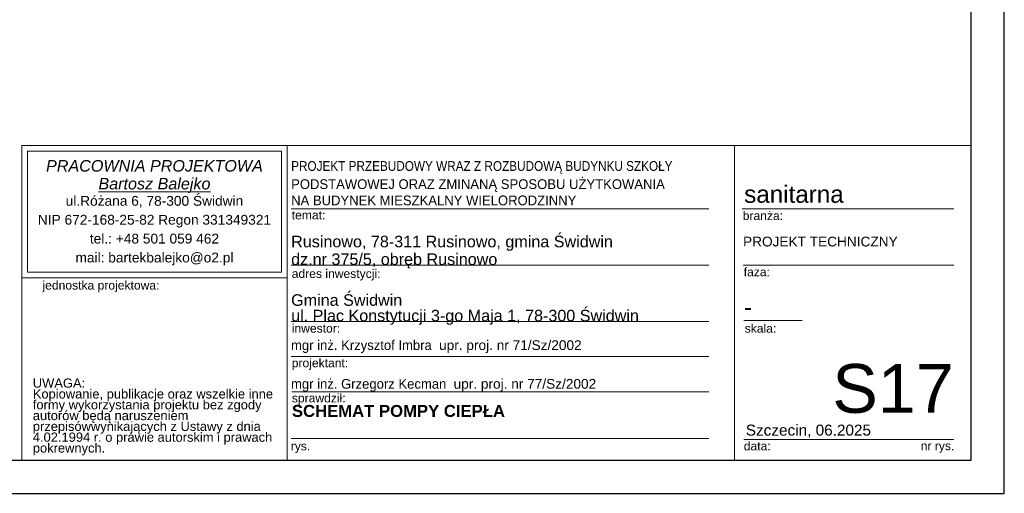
# Model space of a CAD drawing. Header units: millimetres. Extents: x 3501 to 4458, y 770 to 1067.
# Tile 5 of 16: x 4277 to 4458, y 770 to 858. Entities that reach past the tile are written whole.
import ezdxf

# ---------------------------------------------------------------- set-up
doc = ezdxf.new("R2010")
doc.units = ezdxf.units.MM
for name, color, linetype, lineweight in [('#ks', 34, 'Continuous', 30), ('ARCH TABELA_Nr_Pióra__1', 7, 'Continuous', 25), ('ARCH TABELA_Nr_Pióra__21', 252, 'Continuous', 9), ('ARCH TABELA_Nr_Pióra__7', 7, 'Continuous', 13), ('Ramka', 7, 'Continuous', 9)]:
    doc.layers.add(name, color=color, linetype=linetype, lineweight=lineweight)
doc.styles.add('GENERATED_STYLE_10', font='ariali.ttf')
doc.styles.add('GENERATED_STYLE_11', font='arialbd.ttf')
doc.styles.add('GENERATED_STYLE_7', font='txt')
doc.styles.add('GENERATED_STYLE_9', font='arial.ttf')

# ---------------------------------------------------------------- blocks, each defined once
blk = doc.blocks.new('A$C382C6C0C')
at = {"layer": '#ks', "color": 7, "lineweight": -3}
for p, q in [((3951.5, -2909), (3951.5, 61)), ((3890.5, -2848), (3890.5, 0)), ((0, -2848), (3890.5, -2848)), ((-248.5, -2909), (3951.5, -2909))]:
    blk.add_line(p, q, dxfattribs=at)
blk = doc.blocks.new('A$C689C700D')
at = {"layer": '#ks', "color": 1, "lineweight": 35, "xscale": 10, "yscale": 10, "zscale": 10}
blk.add_blockref('A$C382C6C0C', (-37653, 28364), dxfattribs=at)

msp = doc.modelspace()

# ---------------------------------------------------------------- linework, layer by layer
at = {"layer": 'ARCH TABELA_Nr_Pióra__21', "color": 7, "linetype": 'Continuous'}
for p, q in [((4276.92, 834.46), (4325.86, 834.46)), ((4276.92, 776.34), (4276.92, 834.46)), ((4276.92, 834.46), (4451.92, 834.46)), ((4277.98, 811.05), (4277.98, 833.39)), ((4277.98, 833.39), (4324.79, 833.39)), ((4324.79, 811.05), (4324.79, 833.39)), ((4325.86, 834.46), (4325.86, 776.34)), ((4325.86, 809.99), (4325.86, 834.46)), ((4408.3, 834.46), (4408.3, 776.34)), ((4451.92, 834.46), (4451.92, 776.34)), ((4325.86, 776.34), (4325.86, 830.46)), ((4326.58, 822.76), (4403.58, 822.76)), ((4409.7, 822.76), (4448.69, 822.76)), ((4326.58, 812.36), (4403.58, 812.36)), ((4409.87, 812.36), (4448.69, 812.36)), ((4276.92, 809.99), (4325.86, 809.99)), ((4277.98, 811.05), (4324.79, 811.05)), ((4409.99, 802.13), (4420.79, 802.13)), ((4326.58, 801.96), (4403.58, 801.96)), ((4326.58, 795.47), (4403.58, 795.47)), ((4326.69, 788.98), (4403.58, 788.98)), ((4326.58, 780.34), (4403.58, 780.34)), ((4409.99, 780.17), (4432.81, 780.17)), ((4432.81, 780.17), (4448.69, 780.17)), ((4276.92, 776.34), (4325.86, 776.34)), ((4451.92, 776.34), (4325.86, 776.34))]:
    msp.add_line(p, q, dxfattribs=at)

# ---------------------------------------------------------------- block references
at = {"layer": 'Ramka', "xscale": 0.01, "yscale": 0.01, "zscale": 0.01}
msp.add_blockref('A$C689C700D', (4439.4, 777.5), dxfattribs=at)

# ---------------------------------------------------------------- texts
at = {"layer": 'ARCH TABELA_Nr_Pióra__1', "color": 7, "linetype": 'Continuous', "style": 'GENERATED_STYLE_7', "width": 0.9}
msp.add_text('PROJEKT PRZEBUDOWY WRAZ Z ROZBUDOWĄ BUDYNKU SZKOŁY', height=1.8, dxfattribs=at).set_placement((4326.58, 829.75))
at = {"layer": 'ARCH TABELA_Nr_Pióra__1', "color": 7, "linetype": 'Continuous', "style": 'GENERATED_STYLE_7'}
for s, p in [('PODSTAWOWEJ ORAZ ZMINANĄ SPOSOBU UŻYTKOWANIA', (4326.58, 826.4)), ('NA BUDYNEK MIESZKALNY WIELORODZINNY', (4326.58, 823.4))]:
    msp.add_text(s, height=1.8, dxfattribs=at).set_placement(p)
at = {"layer": 'ARCH TABELA_Nr_Pióra__1', "color": 7, "linetype": 'Continuous', "insert": (4326.72, 786.55), "char_height": 2.2, "attachment_point": 1, "style": 'GENERATED_STYLE_11'}
msp.add_mtext('SCHEMAT POMPY CIEPŁA', dxfattribs=at)
at = {"layer": 'ARCH TABELA_Nr_Pióra__21', "color": 7, "linetype": 'Continuous', "insert": (4326.58, 801.34), "char_height": 2.1277, "attachment_point": 7, "line_spacing_factor": 0.807442, "style": 'GENERATED_STYLE_9'}
msp.add_mtext('{Gmina Świdwin\\Pul. Plac Konstytucji 3-go Maja 1, 78-300 Świdwin}', dxfattribs=at)
at = {"layer": 'ARCH TABELA_Nr_Pióra__7', "color": 7, "linetype": 'Continuous'}
for s, insert, char_height, attachment_point, line_spacing_factor, style in [('{PRACOWNIA PROJEKTOWA\\P\\LBartosz Balejko}', (4301.39, 831.74), 2.1277, 2, 0.926719, 'GENERATED_STYLE_10'), ('{Rusinowo, 78-311 Rusinowo, gmina Świdwin \\Pdz.nr 375/5, obręb Rusinowo}', (4326.58, 811.74), 2.1277, 7, 0.918867, 'GENERATED_STYLE_9'), ('PROJEKT TECHNICZNY', (4409.87, 817.6), 1.8, 1, 0.923713, 'GENERATED_STYLE_9')]:
    msp.add_mtext(s, dxfattribs=dict(at, insert=insert, char_height=char_height, attachment_point=attachment_point, line_spacing_factor=line_spacing_factor, style=style))
at = {"layer": 'ARCH TABELA_Nr_Pióra__7', "color": 7, "linetype": 'Continuous', "style": 'GENERATED_STYLE_9'}
for s, insert, char_height, attachment_point in [('sanitarna', (4410.08, 827.05), 3.192, 1), ('{temat:}', (4326.69, 822.39), 1.596, 1), ('{branża:}', (4409.81, 822.27), 1.596, 1), ('{adres inwestycji:}', (4326.69, 811.59), 1.5958, 1), ('{faza:}', (4409.99, 811.9), 1.596, 1), ('{jednostka projektowa:}', (4280.75, 809.44), 1.5958, 1), ('-', (4410.06, 806.24), 3.19, 1), ('{inwestor:}', (4326.69, 801.5), 1.5958, 1), ('{skala:}', (4410.17, 801.49), 1.596, 1), ('{projektant:}', (4326.69, 795.1), 1.5958, 1), ('S17', (4448.69, 794.1), 9, 3), ('{sprawdził:}', (4326.71, 788.62), 1.5958, 1), ('Szczecin, 06.2025', (4410.38, 782.92), 2.0213, 1), ('{rys.}', (4326.51, 779.77), 1.596, 1), ('{data:}', (4410, 779.77), 1.596, 1), ('{nr rys.}', (4442.61, 779.8), 1.596, 1)]:
    msp.add_mtext(s, dxfattribs=dict(at, insert=insert, char_height=char_height, attachment_point=attachment_point))
for s, insert, char_height, width, attachment_point, line_spacing_factor in [('{ul.Różana 6, 78-300 Świdwin\\PNIP 672-168-25-82 Regon 331349321\\Ptel.: +48 501 059 462\\Pmail: bartekbalejko@o2.pl}', (4301.39, 825.12), 1.8085, 46.8085, 2, 1.156383), ('{UWAGA:\\PKopiowanie, publikacje oraz wszelkie inne formy wykorzystania projektu bez zgody autorów będą naruszeniem przepisówwynikających z Ustawy z dnia 4.02.1994 r. o prawie autorskim i prawach pokrewnych.}', (4278.97, 791.44), 1.70213, 44.8341, 1, 0.703415)]:
    msp.add_mtext(s, dxfattribs=dict(at, insert=insert, char_height=char_height, width=width, attachment_point=attachment_point, line_spacing_factor=line_spacing_factor))
at = {"layer": 'ARCH TABELA_Nr_Pióra__7', "color": 7, "linetype": 'Continuous', "char_height": 1.8, "attachment_point": 1, "style": 'GENERATED_STYLE_7'}
for s, insert, width in [('mgr inż. Krzysztof Imbra  \\fArial|b0|i0|c238;upr. proj. nr 71/Sz/2002', (4326.56, 798.49), 75.9075), ('mgr inż. Grzegorz Kecman  \\fArial|b0|i0|c238;upr. proj. nr 77/Sz/2002', (4326.56, 791.35), 73.716)]:
    msp.add_mtext(s, dxfattribs=dict(at, insert=insert, width=width))

doc.saveas('drawing.dxf')
